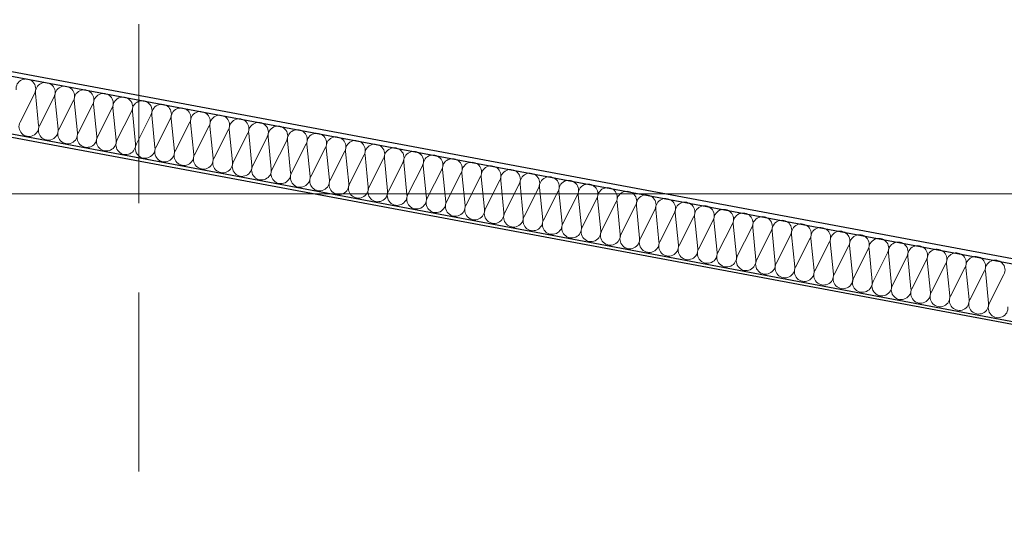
# Model space of a CAD drawing. Header units: millimetres. Extents: x 16720 to 74016, y 25810 to 81213.
# Tile 161 of 256: x 32383 to 32453, y 42189 to 42224. Entities that reach past the tile are written whole.
import ezdxf

# ---------------------------------------------------------------- set-up
doc = ezdxf.new("R2010")
doc.units = ezdxf.units.MM
doc.linetypes.add('HIDDENX2', pattern=[19.05, 12.7, -6.35])
for name, color, linetype, lineweight in [('1', 7, 'Continuous', 9), ('_IZOLACJA TERM.', 94, 'BATTING', 9), ('_PRZERYWANE', 252, 'HIDDENX2', 9), ('_WIDOKOWE', 252, 'Continuous', 9), ('_WYMIAR', 151, 'Continuous', 9), ('_ŚREDNIE', 90, 'Continuous', 25)]:
    doc.layers.add(name, color=color, linetype=linetype, lineweight=lineweight)
doc.styles.add('ROMANS 50', font='romans.shx', dxfattribs={"width": 0.7, "height": 10})
doc.linetypes.add('BATTING', pattern='A,0.00254,-2.54,[134,ltypeshp.shx,S=2.54,R=0,X=-2.54,Y=0],-5.08,[134,ltypeshp.shx,S=2.54,R=180,X=2.54,Y=0],-2.54', length=10.16254)
doc.dimstyles.new('DOM w 50', dxfattribs={"dimscale": 3, "dimtxt": 10, "dimasz": 0.3, "dimexe": 1.25, "dimexo": 2, "dimgap": 1, "dimtad": 1, "dimdec": 0, "dimtxsty": 'ROMANS 50', "dimblk1": 'wymgreg', "dimblk2": 'wymgregII', "dimsah": 1, "dimcen": 2.5, "dimdle": 1, "dimse1": 1, "dimse2": 1, "dimclre": 254, "dimadec": 0, "dimazin": 0, "dimtfac": 1, "dimtdec": 0, "dimtix": 1, "dimtmove": 1, "dimatfit": 3, "dimfxl": 1.25, "dimarcsym": 0})

# ---------------------------------------------------------------- blocks, each defined once
blk = doc.blocks.new('rampa')
at = {"layer": '_IZOLACJA TERM.', "linetype": 'ByBlock', "ltscale": 0.58}
for p, q in [((-1757.58, -540.57), (-1767.97, -561.09)), ((-1757.03, -540.67), (-1754.76, -563.56)), ((-1743.82, -543.14), (-1754.21, -563.66)), ((-1743.27, -543.24), (-1741, -566.13)), ((-1730.06, -545.71), (-1740.45, -566.23)), ((-1729.51, -545.82), (-1727.24, -568.7)), ((-1716.3, -548.28), (-1726.68, -568.81)), ((-1715.75, -548.39), (-1713.47, -571.27)), ((-1702.54, -550.86), (-1712.92, -571.38)), ((-1701.99, -550.96), (-1699.71, -573.85)), ((-1688.78, -553.43), (-1699.16, -573.95)), ((-1688.22, -553.53), (-1685.95, -576.42)), ((-1675.01, -556), (-1685.4, -576.52)), ((-1674.46, -556.1), (-1672.19, -578.99)), ((-1661.25, -558.57), (-1671.64, -579.09)), ((-1660.7, -558.67), (-1658.43, -581.56)), ((-1647.49, -561.14), (-1657.88, -581.66)), ((-1646.94, -561.25), (-1644.66, -584.13)), ((-1633.73, -563.71), (-1644.11, -584.24)), ((-1633.18, -563.82), (-1630.9, -586.7)), ((-1619.97, -566.29), (-1630.35, -586.81)), ((-1619.42, -566.39), (-1617.14, -589.28)), ((-1606.2, -568.86), (-1616.59, -589.38)), ((-1605.65, -568.96), (-1603.38, -591.85)), ((-1592.44, -571.43), (-1602.83, -591.95)), ((-1591.89, -571.53), (-1589.62, -594.42)), ((-1578.68, -574), (-1589.07, -594.52)), ((-1578.13, -574.1), (-1575.86, -596.99)), ((-1564.92, -576.57), (-1575.3, -597.09)), ((-1564.37, -576.67), (-1562.09, -599.56)), ((-1551.16, -579.14), (-1561.54, -599.66)), ((-1550.61, -579.25), (-1548.33, -602.13)), ((-1537.4, -581.71), (-1547.78, -602.24)), ((-1536.84, -581.82), (-1534.57, -604.7)), ((-1523.63, -584.29), (-1534.02, -604.81)), ((-1523.08, -584.39), (-1520.81, -607.28)), ((-1509.87, -586.86), (-1520.26, -607.38)), ((-1509.32, -586.96), (-1507.05, -609.85)), ((-1496.11, -589.43), (-1506.5, -609.95)), ((-1495.56, -589.53), (-1493.28, -612.42)), ((-1482.35, -592), (-1492.73, -612.52)), ((-1481.8, -592.1), (-1479.52, -614.99)), ((-1468.59, -594.57), (-1478.97, -615.09)), ((-1468.04, -594.67), (-1465.76, -617.56)), ((-1454.82, -597.14), (-1465.21, -617.66)), ((-1454.27, -597.25), (-1452, -620.13)), ((-1441.06, -599.71), (-1451.45, -620.24)), ((-1440.51, -599.82), (-1438.24, -622.7)), ((-1427.3, -602.29), (-1437.69, -622.81)), ((-1426.75, -602.39), (-1424.48, -625.28)), ((-1413.54, -604.86), (-1423.92, -625.38)), ((-1412.99, -604.96), (-1410.71, -627.85)), ((-1399.78, -607.43), (-1410.16, -627.95)), ((-1399.23, -607.53), (-1396.95, -630.42)), ((-1386.02, -610), (-1396.4, -630.52)), ((-1385.46, -610.1), (-1383.19, -632.99)), ((-1372.25, -612.57), (-1382.64, -633.09)), ((-1371.7, -612.67), (-1369.43, -635.56)), ((-1358.49, -615.14), (-1368.88, -635.66)), ((-1357.94, -615.25), (-1355.67, -638.13)), ((-1344.73, -617.71), (-1355.12, -638.24)), ((-1344.18, -617.82), (-1341.9, -640.7)), ((-1330.97, -620.29), (-1341.35, -640.81)), ((-1330.42, -620.39), (-1328.14, -643.28)), ((-1317.21, -622.86), (-1327.59, -643.38)), ((-1316.66, -622.96), (-1314.38, -645.85)), ((-1303.44, -625.43), (-1313.83, -645.95)), ((-1302.89, -625.53), (-1300.62, -648.42)), ((-1289.68, -628), (-1300.07, -648.52)), ((-1289.13, -628.1), (-1286.86, -650.99)), ((-1275.92, -630.57), (-1286.31, -651.09)), ((-1275.37, -630.68), (-1273.1, -653.56)), ((-1262.16, -633.14), (-1272.54, -653.67)), ((-1261.61, -633.25), (-1259.33, -656.13)), ((-1248.4, -635.72), (-1258.78, -656.24)), ((-1247.85, -635.82), (-1245.57, -658.71)), ((-1234.64, -638.29), (-1245.02, -658.81)), ((-1234.08, -638.39), (-1231.81, -661.28)), ((-1220.87, -640.86), (-1231.26, -661.38)), ((-1220.32, -640.96), (-1218.05, -663.85)), ((-1207.11, -643.43), (-1217.5, -663.95)), ((-1206.56, -643.53), (-1204.29, -666.42)), ((-1193.35, -646), (-1203.74, -666.52)), ((-1192.8, -646.1), (-1190.52, -668.99)), ((-1179.59, -648.57), (-1189.97, -669.09)), ((-1179.04, -648.68), (-1176.76, -671.56)), ((-1165.83, -651.14), (-1176.21, -671.67)), ((-1165.28, -651.25), (-1163, -674.13)), ((-1152.06, -653.72), (-1162.45, -674.24)), ((-1151.51, -653.82), (-1149.24, -676.71)), ((-1138.3, -656.29), (-1148.69, -676.81)), ((-1137.75, -656.39), (-1135.48, -679.28)), ((-1124.54, -658.86), (-1134.93, -679.38)), ((-1123.99, -658.96), (-1121.72, -681.85)), ((-1110.78, -661.43), (-1121.17, -681.95)), ((-1110.23, -661.53), (-1107.95, -684.42)), ((-1097.02, -664), (-1107.4, -684.52)), ((-1096.47, -664.1), (-1094.19, -686.99)), ((-1083.26, -666.57), (-1093.64, -687.09)), ((-1082.7, -666.68), (-1080.43, -689.56)), ((-1069.49, -669.14), (-1079.88, -689.67))]:
    blk.add_line(p, q, dxfattribs=at)
for centre, start, end in [((-1763.83, -537.41), 333.15574, 185.67615), ((-1750.07, -539.98), 333.15574, 185.67615), ((-1736.31, -542.55), 333.15574, 185.67615), ((-1722.54, -545.12), 333.15574, 185.67615), ((-1708.78, -547.7), 333.15574, 185.67615), ((-1695.02, -550.27), 333.15574, 185.67615), ((-1681.26, -552.84), 333.15574, 185.67615), ((-1667.5, -555.41), 333.15574, 185.67615), ((-1653.74, -557.98), 333.15574, 185.67615), ((-1639.97, -560.55), 333.15574, 185.67615), ((-1626.21, -563.12), 333.15574, 185.67615), ((-1612.45, -565.7), 333.15574, 185.67615), ((-1761.72, -564.25), 153.15574, 5.67615), ((-1747.96, -566.82), 153.15574, 5.67615), ((-1598.69, -568.27), 333.15574, 185.67615), ((-1584.93, -570.84), 333.15574, 185.67615), ((-1734.2, -569.4), 153.15574, 5.67615), ((-1720.44, -571.97), 153.15574, 5.67615), ((-1706.68, -574.54), 153.15574, 5.67615), ((-1571.16, -573.41), 333.15574, 185.67615), ((-1557.4, -575.98), 333.15574, 185.67615), ((-1543.64, -578.55), 333.15574, 185.67615), ((-1692.92, -577.11), 153.15574, 5.67615), ((-1679.15, -579.68), 153.15574, 5.67615), ((-1665.39, -582.25), 153.15574, 5.67615), ((-1529.88, -581.12), 333.15574, 185.67615), ((-1516.12, -583.7), 333.15574, 185.67615), ((-1502.36, -586.27), 333.15574, 185.67615), ((-1651.63, -584.82), 153.15574, 5.67615), ((-1637.87, -587.4), 153.15574, 5.67615), ((-1624.11, -589.97), 153.15574, 5.67615), ((-1488.59, -588.84), 333.15574, 185.67615), ((-1474.83, -591.41), 333.15574, 185.67615), ((-1461.07, -593.98), 333.15574, 185.67615), ((-1610.34, -592.54), 153.15574, 5.67615), ((-1596.58, -595.11), 153.15574, 5.67615), ((-1447.31, -596.55), 333.15574, 185.67615), ((-1433.55, -599.13), 333.15574, 185.67615), ((-1582.82, -597.68), 153.15574, 5.67615), ((-1569.06, -600.25), 153.15574, 5.67615), ((-1555.3, -602.83), 153.15574, 5.67615), ((-1419.78, -601.7), 333.15574, 185.67615), ((-1406.02, -604.27), 333.15574, 185.67615), ((-1392.26, -606.84), 333.15574, 185.67615), ((-1541.54, -605.4), 153.15574, 5.67615), ((-1527.77, -607.97), 153.15574, 5.67615), ((-1514.01, -610.54), 153.15574, 5.67615), ((-1378.5, -609.41), 333.15574, 185.67615), ((-1364.74, -611.98), 333.15574, 185.67615), ((-1350.98, -614.55), 333.15574, 185.67615), ((-1500.25, -613.11), 153.15574, 5.67615), ((-1486.49, -615.68), 153.15574, 5.67615), ((-1472.73, -618.25), 153.15574, 5.67615), ((-1337.21, -617.13), 333.15574, 185.67615), ((-1323.45, -619.7), 333.15574, 185.67615), ((-1458.96, -620.83), 153.15574, 5.67615), ((-1445.2, -623.4), 153.15574, 5.67615), ((-1309.69, -622.27), 333.15574, 185.67615), ((-1295.93, -624.84), 333.15574, 185.67615), ((-1282.17, -627.41), 333.15574, 185.67615), ((-1431.44, -625.97), 153.15574, 5.67615), ((-1417.68, -628.54), 153.15574, 5.67615), ((-1403.92, -631.11), 153.15574, 5.67615), ((-1268.4, -629.98), 333.15574, 185.67615), ((-1254.64, -632.55), 333.15574, 185.67615), ((-1240.88, -635.13), 333.15574, 185.67615), ((-1390.16, -633.68), 153.15574, 5.67615), ((-1376.39, -636.25), 153.15574, 5.67615), ((-1362.63, -638.83), 153.15574, 5.67615), ((-1227.12, -637.7), 333.15574, 185.67615), ((-1213.36, -640.27), 333.15574, 185.67615), ((-1199.6, -642.84), 333.15574, 185.67615), ((-1348.87, -641.4), 153.15574, 5.67615), ((-1335.11, -643.97), 153.15574, 5.67615), ((-1185.83, -645.41), 333.15574, 185.67615), ((-1172.07, -647.98), 333.15574, 185.67615), ((-1321.35, -646.54), 153.15574, 5.67615), ((-1307.58, -649.11), 153.15574, 5.67615), ((-1293.82, -651.68), 153.15574, 5.67615), ((-1158.31, -650.55), 333.15574, 185.67615), ((-1144.55, -653.13), 333.15574, 185.67615), ((-1130.79, -655.7), 333.15574, 185.67615), ((-1280.06, -654.25), 153.15574, 5.67615), ((-1266.3, -656.83), 153.15574, 5.67615), ((-1252.54, -659.4), 153.15574, 5.67615), ((-1117.02, -658.27), 333.15574, 185.67615), ((-1103.26, -660.84), 333.15574, 185.67615), ((-1089.5, -663.41), 333.15574, 185.67615), ((-1238.78, -661.97), 153.15574, 5.67615), ((-1225.01, -664.54), 153.15574, 5.67615), ((-1211.25, -667.11), 153.15574, 5.67615), ((-1075.74, -665.98), 333.15574, 185.67615), ((-1197.49, -669.68), 153.15574, 5.67615), ((-1183.73, -672.26), 153.15574, 5.67615), ((-1169.97, -674.83), 153.15574, 5.67615), ((-1156.2, -677.4), 153.15574, 254.88245), ((-1156.2, -677.4), 153.15574, 5.67615), ((-1142.44, -679.97), 153.15574, 5.67615), ((-1128.68, -682.54), 153.15574, 5.67615), ((-1114.92, -685.11), 153.15574, 5.67615), ((-1101.16, -687.68), 153.15574, 5.67615), ((-1087.4, -690.26), 153.15574, 5.67615), ((-1073.63, -692.83), 153.15574, 5.67615)]:
    blk.add_arc(centre, 7, start, end, dxfattribs=at)
at = {"layer": '_ŚREDNIE'}
for p, q in [((-759.07, -718.91), (-2135.1, -460.94)), ((-816.72, -704.03), (-2106.5, -463.33)), ((-2142.47, -500.25), (-766.44, -758.22)), ((-784.22, -756.92), (-2075.37, -515.66))]:
    blk.add_line(p, q, dxfattribs=at)
blk = doc.blocks.new('wymgreg')
at = {"layer": '1'}
for p, q in [((0, 5.674), (0, -5.674)), ((0, 0), (4.95, 4.95)), ((0, 0), (-4.95, -4.95)), ((4.765, 0), (-3.887, 0))]:
    blk.add_line(p, q, dxfattribs=at)
blk = doc.blocks.new('wymgregII')
at = {"layer": '1', "rotation": 180}
blk.add_blockref('wymgreg', (0, 0), dxfattribs=at)
blk = doc.blocks.new('*D6474')
at = {"layer": '_WYMIAR', "color": 0, "lineweight": -2}
blk.add_line((32032.579, 42148.669), (32032.579, 43520.252), dxfattribs=at)
at = {"layer": 'Defpoints', "color": 0}
for p in [(32032.579, 43521.152), (33746.709, 43521.152), (32311.709, 42147.769)]:
    blk.add_point(p, dxfattribs=at)
at = {"layer": '_WYMIAR', "color": 0, "linetype": 'ByBlock', "lineweight": -2, "xscale": 0.8999999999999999, "yscale": 0.8999999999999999, "zscale": 0.8999999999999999}
for name, p, rotation in [('wymgregII', (32032.579, 43521.152), 90), ('wymgreg', (32032.579, 42147.769), 270)]:
    blk.add_blockref(name, p, dxfattribs=dict(at, rotation=rotation))
at = {"layer": '_WYMIAR', "color": 0, "insert": (32024.579, 42834.461), "char_height": 10, "attachment_point": 5, "rotation": 90, "style": 'ROMANS 50'}
blk.add_mtext('1373', dxfattribs=at)
blk = doc.blocks.new('*D6661')
at = {"layer": '_WYMIAR', "color": 0, "lineweight": -2}
blk.add_line((32013.42, 42269.85), (32013.42, 42147.669), dxfattribs=at)
at = {"layer": 'Defpoints', "color": 0}
for p in [(32597.443, 42270.75), (32013.42, 42146.769), (32216.698, 42146.769)]:
    blk.add_point(p, dxfattribs=at)
at = {"layer": '_WYMIAR', "color": 0, "linetype": 'ByBlock', "lineweight": -2, "xscale": 0.8999999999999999, "yscale": 0.8999999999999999, "zscale": 0.8999999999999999}
for name, p, rotation in [('wymgreg', (32013.42, 42270.75), 90), ('wymgregII', (32013.42, 42146.769), 270)]:
    blk.add_blockref(name, p, dxfattribs=dict(at, rotation=rotation))
at = {"layer": '_WYMIAR', "color": 0, "insert": (32005.42, 42208.76), "char_height": 10, "attachment_point": 5, "rotation": 90, "style": 'ROMANS 50'}
blk.add_mtext('123', dxfattribs=at)

msp = doc.modelspace()

# ---------------------------------------------------------------- linework, layer by layer
at = {"layer": '_PRZERYWANE'}
msp.add_lwpolyline([(32391.709, 42077.75), (32391.709, 42272.75), (32311.709, 42272.75), (32311.709, 42077.75)], dxfattribs=at)
at = {"layer": '_WIDOKOWE'}
msp.add_line((32311.709, 42211.75), (32599.19, 42211.75), dxfattribs=at)

# ---------------------------------------------------------------- block references
at = {"xscale": 0.1, "yscale": 0.1, "zscale": 0.1}
msp.add_blockref('rampa', (32560.065, 42272.95), dxfattribs=at)

# ---------------------------------------------------------------- dimensions: what is measured, and where the dimension line sits
at = {"layer": '_WYMIAR'}
dim = msp.add_linear_dim(base=(32032.579, 43521.152), p1=(32311.709, 42147.769), p2=(33746.709, 43521.152), angle=90, dimstyle='DOM w 50', override={"dimtxsty": 'ROMANS 50'}, dxfattribs=at)
dim.commit()
dim.dimension.update_dxf_attribs({"geometry": '*D6474', "text_midpoint": (32024.579, 42834.461)})
dim = msp.add_linear_dim(base=(32013.42, 42146.769), p1=(32597.443, 42270.75), p2=(32216.698, 42146.769), angle=90, text='123', dimstyle='DOM w 50', override={"dimtxsty": 'ROMANS 50'}, dxfattribs=at)
dim.commit()
dim.dimension.update_dxf_attribs({"geometry": '*D6661', "text_midpoint": (32005.42, 42208.76)})

doc.saveas('drawing.dxf')
